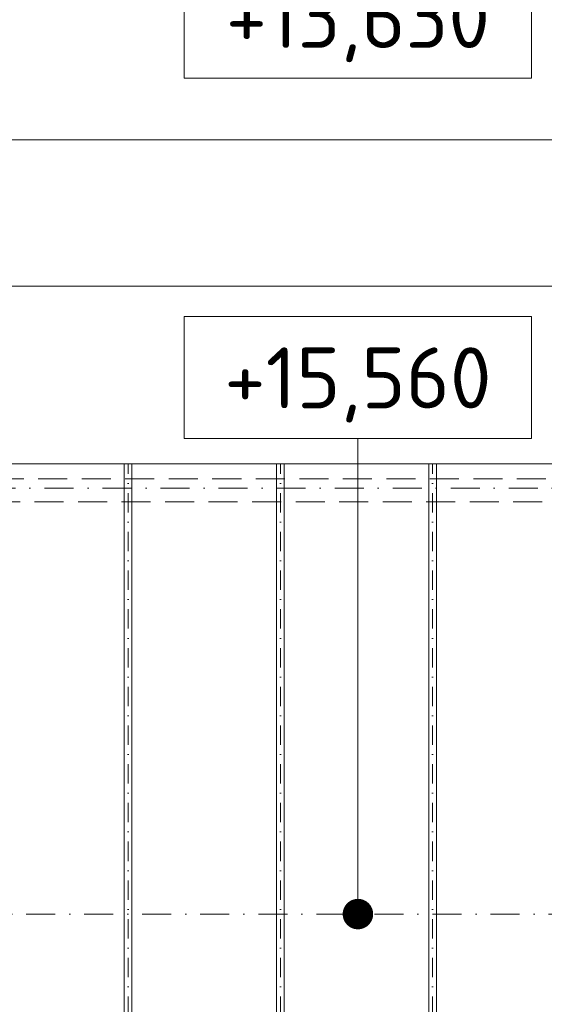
# Model space of a CAD drawing. Header units: millimetres. Extents: x 5450 to 1919026, y -34905 to 130825.
# Tile 25 of 154: x 81076 to 84520, y 65878 to 72339. Entities that reach past the tile are written whole.
import ezdxf
from ezdxf.enums import TextEntityAlignment as Align

# ---------------------------------------------------------------- set-up
doc = ezdxf.new("R2010")
doc.units = ezdxf.units.MM
for name, pattern in [('CENTERX2', [101.6, 63.5, -12.7, 12.7, -12.7]), ('DASHDOT', [25.4, 12.7, -6.35, 0, -6.35]), ('ČÁRKOVANÁ', [19.05, 12.7, -6.35])]:
    doc.linetypes.add(name, pattern=pattern)
doc.layers.get('Defpoints').update_dxf_attribs({"color": 8})
for name, color, linetype, lineweight in [('A99_N_kce-pohl', 1, 'Continuous', 9), ('A99_N_koty-200', 5, 'Continuous', 5), ('A99_N_koty-vysk', 160, 'Continuous', 5), ('A99_S_osy', 1, 'CENTERX2', 5)]:
    doc.layers.add(name, color=color, linetype=linetype, lineweight=lineweight)
doc.styles.add('A99_kota', font='isocpeur.ttf', dxfattribs={"height": 2})
doc.dimstyles.new('A99_kota_200 new', dxfattribs={"dimscale": 200, "dimtxt": 2, "dimasz": 1.2, "dimexe": 0.5, "dimexo": 1.5, "dimgap": 0.3, "dimtad": 1, "dimdec": 0, "dimzin": 3, "dimdsep": 46, "dimtxsty": 'A99_kota', "dimblk": 'ARCHTICK', "dimcen": 2.5, "dimazin": 2, "dimtfac": 0.75, "dimtdec": 0, "dimtmove": 2, "dimatfit": 0, "dimfxl": 4, "dimfxlon": 1, "dimtolj": 1, "dimtzin": 0, "dimlwd": 5, "dimlwe": 5, "dimarcsym": 0})

# ---------------------------------------------------------------- blocks, each defined once
blk = doc.blocks.new('*U18')
at = {"color": 0, "linetype": 'ByBlock'}
blk.add_line((5.7, -4), (5.7, -19.6), dxfattribs=at)
blk.add_lwpolyline([(0, -4), (11.4, -4), (11.4, 0), (0, 0)], close=True, dxfattribs=at)
at = {"color": 0, "linetype": 'ByBlock', "ltscale": 200, "const_width": 0.5}
blk.add_lwpolyline([(5.7, -19.85, -1), (5.7, -19.35, -1)], format="xyb", close=True, dxfattribs=at)
at = {"color": 0, "linetype": 'ByBlock', "style": 'A99_kota'}
for tag, p in [('VYSKA', (5.7, -2.241)), ('VYSKA_POPIS1', (5.7, -6.041)), ('VYSKA_POPIS2', (5.9, -9.541)), ('VYSKA_POPIS3', (5.9, -13.041))]:
    blk.add_attdef(tag, text='', height=2, dxfattribs=at).set_placement(p, align=Align.MIDDLE)
blk = doc.blocks.new('*U21')
at = {"color": 0, "linetype": 'ByBlock'}
for p, q in [((5.7, 12.75), (5.286, 11.205)), ((5.7, 0), (5.7, 12.75))]:
    blk.add_line(p, q, dxfattribs=at)
blk.add_lwpolyline([(0, -4), (11.4, -4), (11.4, 0), (0, 0)], close=True, dxfattribs=at)
at = {"color": 0, "linetype": 'ByBlock', "style": 'A99_kota'}
for tag, p in [('VYSKA', (5.7, -2.241)), ('VYSKA_POPIS1', (5.7, -6.041)), ('VYSKA_POPIS2', (5.9, -9.541)), ('VYSKA_POPIS3', (5.9, -13.041))]:
    blk.add_attdef(tag, text='', height=2, dxfattribs=at).set_placement(p, align=Align.MIDDLE)
blk = doc.blocks.new('_ArchTick')
at = {"color": 0, "linetype": 'ByBlock', "const_width": 0.15}
blk.add_lwpolyline([(-0.5, -0.5), (0.5, 0.5)], dxfattribs=at)
blk = doc.blocks.new('*D1069')
at = {"layer": 'A99_N_koty-200', "color": 0, "linetype": 'Continuous', "lineweight": 5, "transparency": 16777216}
for p, q in [((79717.3, 70750), (79717.3, 71650)), ((212407.3, 70750), (212407.3, 71650)), ((79717.3, 71550), (212407.3, 71550))]:
    blk.add_line(p, q, dxfattribs=at)
at = {"layer": 'Defpoints', "color": 0, "linetype": 'Continuous', "lineweight": 18, "transparency": 16777216}
for p in [(212407.3, 71550), (79717.3, 69425), (212407.3, 69425)]:
    blk.add_point(p, dxfattribs=at)
at = {"layer": 'A99_N_koty-200', "color": 0, "linetype": 'Continuous', "lineweight": 5, "transparency": 16777216, "xscale": 240, "yscale": 240, "zscale": 240, "rotation": 180}
blk.add_blockref('_ArchTick', (79717.3, 71550), dxfattribs=at)
at = {"layer": 'A99_N_koty-200', "color": 0, "linetype": 'Continuous', "lineweight": 5, "transparency": 16777216, "xscale": 240, "yscale": 240, "zscale": 240}
blk.add_blockref('_ArchTick', (212407.3, 71550), dxfattribs=at)
at = {"layer": 'A99_N_koty-200', "color": 0, "linetype": 'Continuous', "transparency": 16777216, "insert": (144862.3, 71850), "char_height": 400, "attachment_point": 5, "style": 'A99_kota'}
blk.add_mtext('\\A1;132690', dxfattribs=at)
blk = doc.blocks.new('*D1729')
at = {"layer": 'A99_N_koty-200', "color": 0, "linetype": 'Continuous', "lineweight": 5, "transparency": 16777216}
for p, q in [((79747.3, 69790.5), (79747.3, 70690.5)), ((145787.3, 69790.5), (145787.3, 70690.5)), ((79747.3, 70590.5), (145787.3, 70590.5))]:
    blk.add_line(p, q, dxfattribs=at)
at = {"layer": 'Defpoints', "color": 0, "linetype": 'Continuous', "lineweight": 18, "transparency": 16777216}
for p in [(145787.3, 70590.5), (79747.3, 69415.5), (145787.3, 69415.5)]:
    blk.add_point(p, dxfattribs=at)
at = {"layer": 'A99_N_koty-200', "color": 0, "linetype": 'Continuous', "lineweight": 5, "transparency": 16777216, "xscale": 240, "yscale": 240, "zscale": 240, "rotation": 180}
blk.add_blockref('_ArchTick', (79747.3, 70590.5), dxfattribs=at)
at = {"layer": 'A99_N_koty-200', "color": 0, "linetype": 'Continuous', "lineweight": 5, "transparency": 16777216, "xscale": 240, "yscale": 240, "zscale": 240}
blk.add_blockref('_ArchTick', (145787.3, 70590.5), dxfattribs=at)
at = {"layer": 'A99_N_koty-200', "color": 0, "linetype": 'Continuous', "transparency": 16777216, "insert": (112767.3, 70850.5), "char_height": 400, "attachment_point": 5, "style": 'A99_kota'}
blk.add_mtext('\\A1;66040', dxfattribs=at)

msp = doc.modelspace()

# ---------------------------------------------------------------- linework, layer by layer
at = {"layer": 'A99_N_kce-pohl', "linetype": 'Continuous', "lineweight": 9}
for p, q in [((81762.3, 63515), (81762.3, 69425)), ((81812.3, 63515), (81812.3, 69425)), ((82762.3, 63515), (82762.3, 69425)), ((82812.3, 63515), (82812.3, 69425)), ((83762.3, 63515), (83762.3, 69425)), ((83812.3, 63515), (83812.3, 69425))]:
    msp.add_line(p, q, dxfattribs=at)
msp.add_lwpolyline([(79717.3, 69425), (212407.3, 69425), (212407.3, 63515), (79717.3, 63515)], close=True, dxfattribs=at)
at = {"layer": 'A99_N_kce-pohl', "linetype": 'ČÁRKOVANÁ', "lineweight": 9, "ltscale": 15}
for points in [[(212547.3, 69325), (79577.3, 69325)], [(212237.3, 69175.3), (79887.3, 69175.3)]]:
    msp.add_lwpolyline(points, dxfattribs=at)
at = {"layer": 'A99_N_kce-pohl', "linetype": 'Continuous', "lineweight": 9}
for points in [[(81762.3, 66845), (81762.3, 66665)], [(81812.3, 66845), (81812.3, 66665)], [(83762.3, 66845), (83762.3, 66665)], [(83812.3, 66845), (83812.3, 66665)]]:
    msp.add_lwpolyline(points, dxfattribs=at)
at = {"layer": 'A99_N_kce-pohl', "linetype": 'ČÁRKOVANÁ', "lineweight": 9, "ltscale": 3}
for points in [[(82762.3, 66845), (82762.3, 66665)], [(82812.3, 66845), (82812.3, 66665)]]:
    msp.add_lwpolyline(points, dxfattribs=at)
at = {"layer": 'A99_S_osy', "linetype": 'DASHDOT', "lineweight": 5, "ltscale": 10}
for p, q in [((81787.3, 63515), (81787.3, 69425)), ((82787.3, 63515), (82787.3, 69425)), ((83787.3, 63515), (83787.3, 69425))]:
    msp.add_line(p, q, dxfattribs=at)
at = {"layer": 'A99_S_osy', "linetype": 'DASHDOT', "lineweight": 5, "ltscale": 15}
for points in [[(212527.3, 69265), (79652.3, 69265)], [(212407.3, 66470), (79717.3, 66470)]]:
    msp.add_lwpolyline(points, dxfattribs=at)

# ---------------------------------------------------------------- block references
at = {"layer": 'A99_N_koty-vysk', "xscale": 200, "yscale": 200, "zscale": 200}
for name, p, values in [('*U21', (82156.6, 72755), {'VYSKA': '+13,630'}), ('*U18', (82156.6, 70390), {'VYSKA': '+15,560'})]:
    msp.add_blockref(name, p, dxfattribs=at).add_auto_attribs(values)

# ---------------------------------------------------------------- dimensions: what is measured, and where the dimension line sits
at = {"layer": 'A99_N_koty-200', "linetype": 'Continuous'}
dim = msp.add_linear_dim(base=(212407.3, 71550), p1=(79717.3, 69425), p2=(212407.3, 69425), dimstyle='A99_kota_200 new', override={"dimscale": 0, "dimtix": 1, "dimtofl": 1, "dimtmove": 2, "dimatfit": 0}, dxfattribs=at)
dim.commit()
dim.dimension.update_dxf_attribs({"geometry": '*D1069', "text_midpoint": (144862.3, 71850), "dimtype": 160})
dim = msp.add_linear_dim(base=(145787.3, 70590.5), p1=(79747.3, 69415.5), p2=(145787.3, 69415.5), dimstyle='A99_kota_200 new', override={"dimscale": 0, "dimtix": 1, "dimtofl": 1, "dimtmove": 2, "dimatfit": 0}, dxfattribs=at)
dim.commit()
dim.dimension.update_dxf_attribs({"geometry": '*D1729', "text_midpoint": (112767.3, 70850.5)})

doc.saveas('drawing.dxf')
